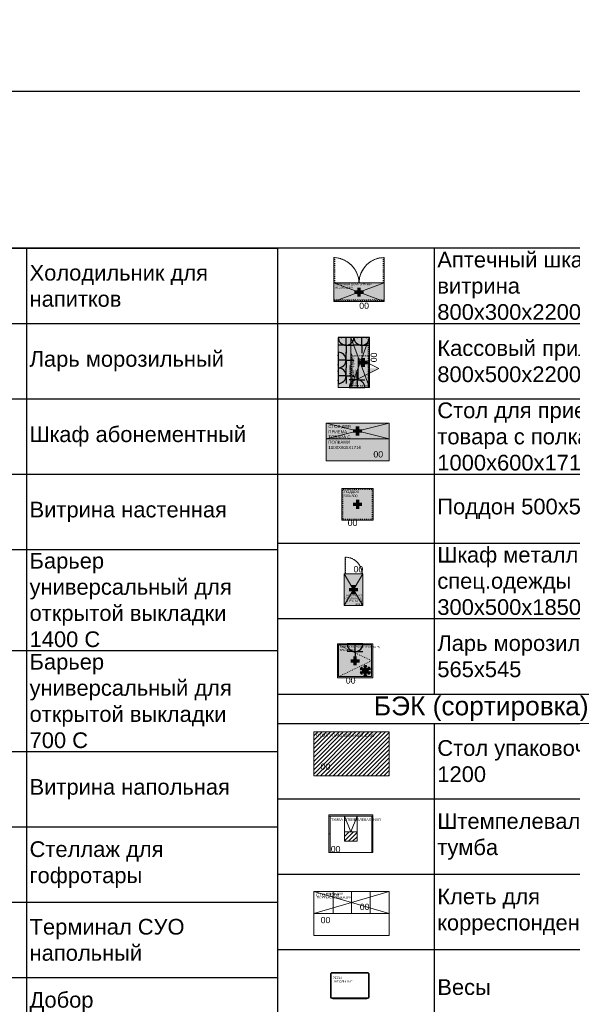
# Model space of a CAD drawing. Header units: millimetres. Extents: x -692150 to 2662533, y -92609 to 65084.
# Tile 83 of 256: x -57112 to -48302, y -39498 to -23815. Entities that reach past the tile are written whole.
import ezdxf
from ezdxf import colors
from ezdxf.entities.mleader import LeaderData, LeaderLine
from ezdxf.math import Vec2, Vec3

# ---------------------------------------------------------------- set-up
doc = ezdxf.new("R2010")
doc.units = ezdxf.units.MM
doc.linetypes.add('ACAD_ISO03W100', pattern=[30, 12, -18])
doc.linetypes.add('HIDDENX2', pattern=[19.05, 12.7, -6.35])
doc.layers.get('Defpoints').update_dxf_attribs({"color": 30})
doc.layers.add('09_АР_Мебель', color=7, linetype='Continuous', lineweight=9, true_color=0x000000)
doc.layers.add('1. ПОДЛОЖКА', color=7, linetype='Continuous', lineweight=0, true_color=0x9b9292)
doc.layers.add('11_АР_Номер мебели', color=1, linetype='Continuous', lineweight=13, plot=False)
doc.layers.add('СКС', color=170, linetype='Continuous', lineweight=25)
doc.layers.add('ЭОМ', color=7, linetype='Continuous')
doc.styles.add('_ТЕКСТОВЫЙ', font='arial.ttf', dxfattribs={"width": 0.8})
doc.styles.add('HVAC_AEP', font='arial.ttf')
doc.styles.add('SB', font='mipgost.shx')
doc.styles.get("Standard").update_dxf_attribs({"font": 'arial.ttf'})

# ---------------------------------------------------------------- blocks, each defined once
blk = doc.blocks.new('*T218')
at = {"color": 0, "linetype": 'ByBlock', "lineweight": -2, "transparency": 16777216}
for p, q in [((0, 0), (6500, 0)), ((0, 0), (0, -18817.053206)), ((2500, 0), (2500, -16417.053206)), ((6500, 0), (6500, -18817.053206)), ((0, -1200), (6500, -1200)), ((0, -2400), (6500, -2400)), ((0, -3600), (6500, -3600)), ((0, -4800), (6500, -4800)), ((0, -6408.526603), (6500, -6408.526603)), ((0, -8017.053206), (6500, -8017.053206)), ((0, -9217.053206), (6500, -9217.053206)), ((0, -10417.053206), (6500, -10417.053206)), ((0, -11617.053206), (6500, -11617.053206)), ((0, -12817.053206), (6500, -12817.053206)), ((0, -14017.053206), (6500, -14017.053206)), ((0, -15217.053206), (6500, -15217.053206)), ((0, -16417.053206), (2500, -16417.053206)), ((0, -17617.053206), (6500, -17617.053206)), ((2500, -17617.053206), (2500, -18817.053206)), ((0, -18817.053206), (6500, -18817.053206))]:
    blk.add_line(p, q, dxfattribs=at)
at = {"color": 0, "linetype": 'ByBlock', "lineweight": 9, "transparency": 16777216}
for q in [(6500, -16417.053206), (2500, -17617.053206)]:
    blk.add_line((2500, -16417.053206), q, dxfattribs=at)
at = {"color": 0, "lineweight": 15, "transparency": 16777216, "char_height": 250, "width": 3900, "attachment_point": 4, "style": 'HVAC_AEP'}
for s, insert in [('Холодильник для^Jнапитков', (2550, -600)), ('Ларь морозильный', (2550, -1800)), ('Шкаф абонементный', (2550, -3000)), ('Витрина настенная', (2550, -4200)), ('Барьер^Jуниверсальный для^Jоткрытой выкладки^J1400 С', (2550, -5604.263302)), ('Барьер^Jуниверсальный для^Jоткрытой выкладки^J700 С', (2550, -7212.789905)), ('Витрина напольная', (2550, -8617.053206)), ('Стеллаж для^Jгофротары', (2550, -9817.053206)), ('Терминал СУО^Jнапольный', (2550, -11017.053206)), ('Добор^Jуниверсальный 200 С', (2550, -12217.053206)), ('Добор^Jуниверсальный 400 С', (2550, -13417.053206)), ('Добор^Jуниверсальный 600 С', (2550, -14617.053206)), ('Почтовый ящик', (2550, -15817.053206)), ('Примерочная ', (2550, -17017.053206)), ('Примерочная ', (2550, -18217.053206))]:
    blk.add_mtext(s, dxfattribs=dict(at, insert=insert))
blk = doc.blocks.new('A$C21545FF3')
at = {"layer": 'ЭОМ', "color": 0, "linetype": 'Continuous', "lineweight": 30}
for p, q in [((-125, 125), (-125, 250)), ((-125, 125), (-250, 125)), ((-250, 0), (0, 0)), ((-125, 125), (0, 125)), ((-125, 125), (-125, 0))]:
    blk.add_line(p, q, dxfattribs=at)
blk.add_arc((-125, 0), 125, 0, 180, dxfattribs=at)
for p in [(-200, 0), (-50, 0)]:
    blk.add_point(p, dxfattribs=at)
blk = doc.blocks.new('A$C723C25D3')
at = {"layer": 'ЭОМ', "color": 240, "linetype": 'Continuous', "lineweight": 30, "true_color": 0xed1f24}
for p, q in [((-125, 125), (-125, 250)), ((-125, 125), (-250, 125)), ((-250, 0), (0, 0)), ((-125, 125), (0, 125)), ((-125, 125), (-125, 0))]:
    blk.add_line(p, q, dxfattribs=at)
blk.add_arc((-125, 0), 125, 0, 180, dxfattribs=at)
for p in [(-200, 0), (-50, 0)]:
    blk.add_point(p, dxfattribs=at)
blk = doc.blocks.new('lvs-02')
at = {"linetype": 'ByBlock', "lineweight": -2}
h = blk.add_hatch(color=0, dxfattribs=at)
h.dxf.hatch_style = 1
h.paths.add_polyline_path([(0, 0), (0, -2), (4, 0)])
at = {"color": 0, "linetype": 'ByBlock', "lineweight": -2}
for p, q in [((0, 2), (0, -2)), ((0, -2), (0, 2)), ((0, 2), (4, 0)), ((4, 0), (0, -2))]:
    blk.add_line(p, q, dxfattribs=at)
at = {"ltscale": 100, "style": 'SB'}
blk.add_attdef('НАИМЕНОВАНИЕ', (0, 1.5), '', height=0.25, dxfattribs=at)
blk = doc.blocks.new('Витрина касса_800х300х2200')
at = {"layer": '09_АР_Мебель', "lineweight": 0, "true_color": 0x7aafdf}
h = blk.add_hatch(color=143, dxfattribs=at)
h.dxf.hatch_style = 1
h.paths.add_polyline_path([(800, -300), (800, 200), (0, 200), (0, -300)])
at = {"layer": '09_АР_Мебель', "lineweight": 0, "true_color": 0x136734}
h = blk.add_hatch(color=116, dxfattribs=at)
h.dxf.hatch_style = 1
h.paths.add_polyline_path([(326, -224), (372, -224), (372, -270), (427, -270), (427, -224), (472, -224), (472, -169), (427, -169), (427, -124), (372, -124), (372, -169), (326, -169)])
at = {"layer": '09_АР_Мебель', "lineweight": 0}
for p, q in [((0, -300), (0, 0)), ((0, 0), (800, 0)), ((800, 0), (0, -300)), ((0, 0), (800, -300)), ((800, 0), (800, -300)), ((800, -300), (0, -300))]:
    blk.add_line(p, q, dxfattribs=at)
blk.add_lwpolyline([(800, 0), (0, 0), (0, 200), (800, 200)], close=True, dxfattribs=at)
at = {"layer": '09_АР_Мебель', "linetype": 'ACAD_ISO03W100'}
for points in [[(531, 0), (0, 0), (0, -16), (531, -16)], [(186, 16), (345, 16), (345, 0), (186, 0)], [(505, -280), (26, -280), (26, -16), (505, -16)], [(0, -285), (800, -285), (800, -274), (0, -274)]]:
    blk.add_lwpolyline(points, close=True, dxfattribs=at)
at = {"layer": 'СКС', "lineweight": 15, "xscale": 82, "yscale": 82, "zscale": 82, "rotation": 269.9999999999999}
blk.add_blockref('lvs-02', (306, -116), dxfattribs=at)
at = {"layer": 'ЭОМ', "lineweight": 15}
for name, p, rotation in [('A$C723C25D3', (64, 200), 180), ('A$C723C25D3', (314, 200), 180), ('A$C21545FF3', (800, 200), 90), ('A$C723C25D3', (0, -224), 270), ('A$C21545FF3', (800, -50), 90)]:
    blk.add_blockref(name, p, dxfattribs=dict(at, rotation=rotation))
at = {"flags": 1}
for tag, p in [('КОД_ОБОРУДОВАНИЯ', (8, 308)), ('ДОГОВОР', (7, 210)), ('ДОП_ИНФОРМАЦИЯ', (8, 256))]:
    blk.add_attdef(tag, p, '', height=25, dxfattribs=at)
at = {"layer": '09_АР_Мебель', "insert": (20, -24), "char_height": 30, "attachment_point": 1}
blk.add_mtext_dynamic_manual_height_columns('{\\C7;КАССОВЫЙ ПРИЛАВОК 800х300х2200}', width=621.89, gutter_width=12.5, heights=[0], dxfattribs=at)
at = {"layer": '11_АР_Номер мебели', "flags": 4}
blk.add_attdef('Номер', (404, -417), '', height=100, dxfattribs=at)
blk = doc.blocks.new('Камера морозильная (ларь)_565х545х815')
at = {"layer": '09_АР_Мебель', "lineweight": 0, "true_color": 0x7aafdf}
h = blk.add_hatch(color=143, dxfattribs=at)
h.dxf.hatch_style = 1
h.paths.add_polyline_path([(565, -545), (565, 0), (0, 0), (0, -545)])
at = {"layer": '09_АР_Мебель', "lineweight": 0, "true_color": 0x136734}
h = blk.add_hatch(color=116, dxfattribs=at)
h.dxf.hatch_style = 1
h.paths.add_polyline_path([(209, -302), (254, -302), (254, -347), (309, -347), (309, -302), (355, -302), (355, -247), (309, -247), (309, -201), (254, -201), (254, -247), (209, -247)])
at = {"layer": '09_АР_Мебель'}
for p, q in [((0, -545), (0, 0)), ((0, 0), (565, 0)), ((565, -545), (565, 0)), ((20, -525), (20, -20)), ((20, -20), (545, -20)), ((545, -20), (545, -525)), ((565, -545), (0, -545)), ((545, -525), (20, -525))]:
    blk.add_line(p, q, dxfattribs=at)
at = {"layer": '09_АР_Мебель', "color": 252, "lineweight": 0}
for p, q in [((364, -404), (373, -399)), ((372, -418), (364, -404)), ((364, -459), (372, -445)), ((373, -464), (364, -459)), ((367, -396), (375, -382)), ((373, -399), (367, -396)), ((367, -467), (373, -464)), ((375, -481), (367, -467)), ((369, -406), (381, -399)), ((373, -413), (369, -406)), ((369, -457), (373, -450)), ((381, -464), (369, -457)), ((389, -408), (372, -418)), ((372, -445), (389, -455)), ((373, -394), (377, -387)), ((381, -399), (373, -394)), ((389, -404), (373, -413)), ((373, -450), (389, -459)), ((373, -469), (381, -464)), ((377, -476), (373, -469)), ((375, -382), (381, -385)), ((377, -387), (385, -392)), ((381, -385), (381, -375)), ((381, -375), (397, -375)), ((385, -392), (385, -379)), ((385, -379), (393, -379)), ((409, -415), (389, -404)), ((401, -415), (389, -408)), ((389, -459), (409, -448)), ((389, -455), (401, -448)), ((393, -379), (393, -397)), ((393, -397), (413, -408)), ((413, -455), (393, -466)), ((393, -466), (393, -484)), ((396, -418), (401, -415)), ((403, -432), (396, -418)), ((396, -445), (403, -432)), ((401, -448), (396, -445)), ((397, -375), (397, -394)), ((397, -394), (409, -401)), ((409, -462), (397, -469)), ((397, -469), (397, -488)), ((401, -420), (409, -415)), ((405, -427), (401, -420)), ((401, -443), (405, -436)), ((409, -448), (401, -443)), ((417, -420), (405, -427)), ((417, -425), (405, -432)), ((405, -432), (417, -438)), ((405, -436), (417, -443)), ((409, -401), (409, -395)), ((409, -395), (424, -395)), ((409, -468), (409, -462)), ((424, -468), (409, -468)), ((413, -408), (413, -399)), ((413, -399), (421, -399)), ((413, -464), (413, -455)), ((421, -464), (413, -464)), ((437, -432), (417, -420)), ((429, -432), (417, -425)), ((417, -443), (437, -432)), ((417, -438), (429, -432)), ((420, -361), (428, -347)), ((437, -371), (420, -361)), ((421, -399), (421, -413)), ((421, -413), (441, -425)), ((441, -439), (421, -450)), ((421, -450), (421, -464)), ((424, -395), (432, -382)), ((432, -481), (424, -468)), ((437, -404), (425, -397)), ((425, -397), (425, -411)), ((425, -411), (437, -418)), ((437, -446), (425, -453)), ((425, -453), (425, -466)), ((425, -466), (437, -459)), ((426, -360), (430, -353)), ((441, -369), (426, -360)), ((428, -347), (437, -353)), ((429, -394), (433, -387)), ((441, -401), (429, -394)), ((441, -462), (429, -469)), ((429, -469), (441, -462)), ((429, -469), (433, -476)), ((433, -476), (429, -469)), ((430, -353), (441, -360)), ((432, -382), (437, -385)), ((433, -387), (441, -392)), ((437, -353), (437, -346)), ((437, -346), (453, -346)), ((437, -385), (437, -371)), ((437, -418), (437, -404)), ((437, -459), (437, -446)), ((441, -360), (441, -350)), ((441, -350), (449, -350)), ((441, -392), (441, -369)), ((441, -425), (441, -401)), ((441, -462), (441, -439)), ((449, -350), (449, -360)), ((449, -360), (461, -353)), ((465, -360), (449, -369)), ((449, -369), (449, -392)), ((449, -392), (457, -387)), ((461, -394), (449, -401)), ((449, -401), (449, -425)), ((449, -425), (469, -413)), ((449, -439), (449, -462)), ((469, -450), (449, -439)), ((449, -462), (461, -469)), ((449, -462), (461, -469)), ((453, -346), (453, -353)), ((453, -353), (462, -347)), ((470, -361), (453, -371)), ((453, -371), (453, -385)), ((453, -385), (459, -382)), ((465, -397), (453, -404)), ((453, -404), (453, -418)), ((453, -418), (465, -411)), ((473, -420), (453, -432)), ((453, -432), (473, -443)), ((453, -446), (453, -459)), ((465, -453), (453, -446)), ((453, -459), (465, -466)), ((457, -387), (461, -394)), ((461, -469), (457, -476)), ((461, -469), (457, -476)), ((459, -382), (466, -395)), ((466, -468), (459, -481)), ((461, -353), (465, -360)), ((462, -347), (470, -361)), ((473, -425), (462, -432)), ((462, -432), (473, -438)), ((465, -411), (465, -397)), ((465, -466), (465, -453)), ((466, -395), (482, -395)), ((482, -468), (466, -468)), ((469, -413), (469, -399)), ((469, -399), (478, -399)), ((469, -464), (469, -450)), ((478, -464), (469, -464)), ((486, -427), (473, -420)), ((485, -432), (473, -425)), ((473, -438), (485, -432)), ((473, -443), (486, -436)), ((478, -408), (498, -397)), ((478, -399), (478, -408)), ((498, -466), (478, -455)), ((478, -455), (478, -464)), ((482, -401), (493, -394)), ((482, -395), (482, -401)), ((502, -404), (482, -415)), ((482, -415), (490, -420)), ((490, -443), (482, -448)), ((482, -448), (502, -459)), ((493, -469), (482, -462)), ((482, -462), (482, -468)), ((490, -420), (486, -427)), ((486, -436), (490, -443)), ((495, -418), (488, -432)), ((488, -432), (495, -445)), ((502, -408), (490, -415)), ((490, -415), (495, -418)), ((495, -445), (490, -448)), ((490, -448), (502, -455)), ((493, -394), (493, -375)), ((493, -375), (510, -375)), ((493, -488), (493, -469)), ((498, -397), (498, -379)), ((498, -379), (506, -379)), ((498, -484), (498, -466)), ((517, -413), (502, -404)), ((519, -418), (502, -408)), ((502, -455), (519, -445)), ((502, -459), (517, -450)), ((506, -379), (506, -392)), ((506, -392), (514, -387)), ((510, -375), (510, -385)), ((510, -385), (515, -382)), ((518, -394), (510, -399)), ((510, -399), (521, -406)), ((521, -457), (510, -464)), ((510, -464), (518, -469)), ((514, -387), (518, -394)), ((518, -469), (514, -476)), ((515, -382), (523, -396)), ((523, -467), (515, -481)), ((521, -406), (517, -413)), ((517, -450), (521, -457)), ((523, -396), (518, -399)), ((518, -399), (527, -404)), ((527, -459), (518, -464)), ((518, -464), (523, -467)), ((527, -404), (519, -418)), ((519, -445), (527, -459)), ((381, -478), (375, -481)), ((385, -471), (377, -476)), ((381, -488), (381, -478)), ((397, -488), (381, -488)), ((385, -484), (385, -471)), ((393, -484), (385, -484)), ((420, -502), (437, -492)), ((428, -516), (420, -502)), ((441, -494), (426, -503)), ((426, -503), (441, -494)), ((430, -510), (426, -503)), ((430, -510), (426, -503)), ((437, -511), (428, -516)), ((441, -504), (430, -510)), ((437, -478), (432, -481)), ((441, -471), (433, -476)), ((441, -471), (433, -476)), ((437, -492), (437, -478)), ((437, -517), (437, -511)), ((453, -517), (437, -517)), ((441, -494), (441, -471)), ((441, -494), (441, -471)), ((441, -513), (441, -504)), ((449, -513), (441, -513)), ((449, -494), (449, -471)), ((449, -471), (457, -476)), ((457, -476), (449, -471)), ((449, -471), (449, -494)), ((449, -494), (465, -503)), ((449, -494), (465, -503)), ((461, -510), (449, -504)), ((449, -504), (449, -513)), ((459, -481), (453, -478)), ((453, -478), (453, -492)), ((453, -492), (470, -502)), ((462, -516), (453, -511)), ((453, -511), (453, -517)), ((461, -510), (465, -503)), ((465, -503), (461, -510)), ((470, -502), (462, -516)), ((510, -488), (493, -488)), ((506, -484), (498, -484)), ((514, -476), (506, -471)), ((506, -471), (506, -484)), ((510, -478), (510, -488)), ((515, -481), (510, -478))]:
    blk.add_line(p, q, dxfattribs=at)
at = {"layer": '09_АР_Мебель', "linetype": 'ACAD_ISO03W100'}
blk.add_lwpolyline([(20, -20), (545, -272), (20, -525)], dxfattribs=at)
at = {"layer": '1. ПОДЛОЖКА'}
blk.add_lwpolyline([(565, 0), (0, 0), (0, -545), (565, -545)], close=True, dxfattribs=at)
at = {"layer": 'ЭОМ', "lineweight": 15, "rotation": 180}
blk.add_blockref('A$C21545FF3', (158, 0), dxfattribs=at)
at = {"flags": 1}
for tag, p in [('ДОП_ИНФОРМАЦИЯ', (8, 60)), ('КОД_ОБОРУДОВАНИЯ', (8, 112)), ('ДОГОВОР', (13, 10))]:
    blk.add_attdef(tag, p, '', height=25, dxfattribs=at)
at = {"layer": '09_АР_Мебель', "insert": (36, -36), "char_height": 30, "attachment_point": 1}
blk.add_mtext_dynamic_manual_height_columns('{\\C7;КАМЕРА МОРОЗИЛЬНАЯ(ЛАРЬ)\\P565х545х815}', width=621.89, gutter_width=12.5, heights=[0], dxfattribs=at)
at = {"layer": '11_АР_Номер мебели'}
blk.add_attdef('Номер', (134, -636), '', height=100, dxfattribs=at)
blk = doc.blocks.new('Аптечный шкаф-витрина 800х300х2200')
at = {"layer": '09_АР_Мебель', "lineweight": 0, "true_color": 0x7aafdf}
h = blk.add_hatch(color=143, dxfattribs=at)
h.dxf.hatch_style = 1
h.paths.add_polyline_path([(800, -300), (800, 0), (0, 0), (0, -300)])
at = {"layer": '09_АР_Мебель', "lineweight": 0, "true_color": 0x136734}
h = blk.add_hatch(color=116, dxfattribs=at)
h.dxf.hatch_style = 1
h.paths.add_polyline_path([(326, -179), (371, -179), (371, -224), (426, -224), (426, -179), (472, -179), (472, -124), (426, -124), (426, -78), (371, -78), (371, -124), (326, -124)])
at = {"layer": '09_АР_Мебель', "linetype": 'ACAD_ISO03W100'}
for p, q in [((0, 0), (0, 400)), ((16, 0), (16, 400)), ((784, 0), (784, 400)), ((800, 0), (800, 400))]:
    blk.add_line(p, q, dxfattribs=at)
at = {"layer": '09_АР_Мебель', "lineweight": 0}
for p, q in [((0, -300), (0, 0)), ((0, 0), (800, 0)), ((800, 0), (0, -300)), ((0, 0), (800, -300)), ((800, 0), (800, -300)), ((800, -300), (0, -300))]:
    blk.add_line(p, q, dxfattribs=at)
at = {"layer": '09_АР_Мебель', "linetype": 'ACAD_ISO03W100'}
blk.add_lwpolyline([(0, -285), (800, -285), (800, -274), (0, -274)], close=True, dxfattribs=at)
for centre, radius, start, end in [((-15, -15), 415, 2.0914, 87.9086), ((803, -3), 403, 90.4122, 179.5878)]:
    blk.add_arc(centre, radius, start, end, dxfattribs=at)
at = {"layer": '1. ПОДЛОЖКА'}
blk.add_lwpolyline([(800, 0), (800, 400, 0.410006), (400, 0, 0.392989), (0, 400), (0, 0)], format="xyb", dxfattribs=at)
blk.add_lwpolyline([(0, -300), (800, -300), (800, 0), (0, 0)], close=True, dxfattribs=at)
at = {"flags": 1}
for tag, p in [('ДОП_ИНФОРМАЦИЯ', (8, 59)), ('КОД_ОБОРУДОВАНИЯ', (8, 111)), ('ДОГОВОР', (13, 9))]:
    blk.add_attdef(tag, p, '', height=25, dxfattribs=at)
at = {"layer": '09_АР_Мебель', "insert": (20, -13), "char_height": 30, "attachment_point": 1}
blk.add_mtext_dynamic_manual_height_columns('{\\C7;АПТЕЧНЫЙ ШКАФ-ВИТРИНА 800х300х2200}', width=621.89, gutter_width=12.5, heights=[0], dxfattribs=at)
at = {"layer": '11_АР_Номер мебели', "flags": 4}
blk.add_attdef('Номер', (404, -417), '', height=100, dxfattribs=at)
blk = doc.blocks.new('Стол для приема товара с полками 1000х600х1716')
at = {"layer": '09_АР_Мебель', "lineweight": 0, "true_color": 0x7aafdf}
h = blk.add_hatch(color=143, dxfattribs=at)
h.dxf.hatch_style = 1
h.paths.add_polyline_path([(1000, -600), (1000, 0), (0, 0), (0, -600)])
at = {"layer": '09_АР_Мебель', "lineweight": 0, "true_color": 0x136734}
h = blk.add_hatch(color=116, dxfattribs=at)
h.dxf.hatch_style = 1
h.paths.add_polyline_path([(424, -155), (470, -155), (470, -200), (525, -200), (525, -155), (570, -155), (570, -100), (525, -100), (525, -54), (470, -54), (470, -100), (424, -100)])
at = {"layer": '09_АР_Мебель'}
for p, q in [((0, -600), (0, 0)), ((0, 0), (1000, 0)), ((1000, 0), (1000, -600)), ((1000, -600), (0, -600))]:
    blk.add_line(p, q, dxfattribs=at)
blk.add_lwpolyline([(0, -250), (1000, -250), (1000, 0), (0, 0)], close=True, dxfattribs=at)
for points in [[(1000, 0), (0, -250)], [(0, 0), (1000, -250)]]:
    blk.add_lwpolyline(points, dxfattribs=at)
at = {"layer": '1. ПОДЛОЖКА'}
blk.add_lwpolyline([(0, -600), (1000, -600), (1000, 0), (0, 0)], close=True, dxfattribs=at)
at = {"flags": 1}
for tag, p in [('ДОГОВОР', (5, 9)), ('ДОП_ИНФОРМАЦИЯ', (8, 63)), ('КОД_ОБОРУДОВАНИЯ', (8, 115))]:
    blk.add_attdef(tag, p, '', height=25, dxfattribs=at)
at = {"layer": '09_АР_Мебель', "insert": (33, -30), "char_height": 50, "attachment_point": 1}
blk.add_mtext_dynamic_manual_height_columns('{\\C7;СТОЛ ДЛЯ ПРИЕМА ТОВАРА С ПОЛКАМИ 1000Х600Х1716}', width=500, gutter_width=12.5, heights=[0], dxfattribs=at)
at = {"layer": '11_АР_Номер мебели'}
blk.add_attdef('Номер', (751, -548), '', height=100, dxfattribs=at)
blk = doc.blocks.new('Поддон 500х500')
at = {"layer": '09_АР_Мебель', "lineweight": 0, "true_color": 0x7aafdf}
h = blk.add_hatch(color=143, dxfattribs=at)
h.dxf.hatch_style = 1
h.paths.add_polyline_path([(0, 0), (500, 0), (500, -500), (0, -500)])
at = {"layer": '09_АР_Мебель', "lineweight": 0, "true_color": 0x136734}
h = blk.add_hatch(color=116, dxfattribs=at)
h.dxf.hatch_style = 1
h.paths.add_polyline_path([(176, -277), (222, -277), (222, -322), (277, -322), (277, -277), (322, -277), (322, -222), (277, -222), (277, -176), (222, -176), (222, -222), (176, -222)])
at = {"layer": '09_АР_Мебель', "lineweight": 0}
blk.add_lwpolyline([(0, 0), (500, 0), (500, -500), (0, -500)], close=True, dxfattribs=at)
at = {"layer": '09_АР_Мебель', "linetype": 'ACAD_ISO03W100'}
blk.add_lwpolyline([(16, -16), (484, -16), (484, -484), (16, -484)], close=True, dxfattribs=at)
at = {"layer": '1. ПОДЛОЖКА'}
blk.add_lwpolyline([(0, -500), (500, -500), (500, 0), (0, 0)], close=True, dxfattribs=at)
at = {"flags": 1}
for tag, p in [('ДОП_ИНФОРМАЦИЯ', (8, 59)), ('КОД_ОБОРУДОВАНИЯ', (8, 111)), ('ДОГОВОР', (13, 9))]:
    blk.add_attdef(tag, p, '', height=25, dxfattribs=at)
at = {"layer": '09_АР_Мебель', "insert": (33, -29), "char_height": 40, "attachment_point": 1}
blk.add_mtext_dynamic_manual_height_columns('{\\C7;ПОДДОН\\P500х500}', width=621.89, gutter_width=12.5, heights=[0], dxfattribs=at)
at = {"layer": '11_АР_Номер мебели', "flags": 4}
blk.add_attdef('Номер', (92, -596), '', height=100, dxfattribs=at)
blk = doc.blocks.new('Шкаф металл.для спец.одежды_300х500х1850')
at = {"layer": '09_АР_Мебель', "lineweight": 0, "true_color": 0x7aafdf}
h = blk.add_hatch(color=143, dxfattribs=at)
h.dxf.hatch_style = 1
h.paths.add_polyline_path([(300, -500), (300, 0), (0, 0), (0, -500)])
at = {"layer": '09_АР_Мебель', "lineweight": 0, "true_color": 0x136734}
h = blk.add_hatch(color=116, dxfattribs=at)
h.dxf.hatch_style = 1
h.paths.add_polyline_path([(78, -278), (123, -278), (123, -323), (178, -323), (178, -278), (224, -278), (224, -223), (178, -223), (178, -177), (123, -177), (123, -223), (78, -223)])
at = {"layer": '09_АР_Мебель'}
for p, q in [((0, -500), (0, 0)), ((300, 0), (0, 0)), ((0, -500), (300, 0)), ((0, 0), (300, -500)), ((300, -500), (300, 0)), ((300, -500), (0, -500))]:
    blk.add_line(p, q, dxfattribs=at)
at = {"layer": '09_АР_Мебель', "linetype": 'ACAD_ISO03W100', "lineweight": 0}
for p, q in [((276, -770), (276, -500)), ((286, -500), (286, -770)), ((286, -770), (276, -770))]:
    blk.add_line(p, q, dxfattribs=at)
blk.add_lwpolyline([(10, -500), (0, -500)], dxfattribs=at)
blk.add_arc((286, -500), 270, 180.0283, 267.8099, dxfattribs=at)
at = {"layer": '1. ПОДЛОЖКА'}
blk.add_lwpolyline([(0, 0), (300, 0), (300, -500), (0, -500)], close=True, dxfattribs=at)
blk.add_lwpolyline([(286, -500), (286, -770, -0.399381), (10, -500)], format="xyb", dxfattribs=at)
at = {"flags": 1}
for tag, p in [('ДОП_ИНФОРМАЦИЯ', (8, 60)), ('КОД_ОБОРУДОВАНИЯ', (8, 112)), ('ДОГОВОР', (13, 10))]:
    blk.add_attdef(tag, p, '', height=25, dxfattribs=at)
at = {"layer": '09_АР_Мебель', "insert": (12, -7), "char_height": 27, "attachment_point": 1}
blk.add_mtext_dynamic_manual_height_columns('{\\C7;ШКАФ\\PМЕТАЛЛ. ДЛЯ СПЕЦ.ОДЕЖДЫ\\P300Х500Х1850}', width=347.39, gutter_width=12.5, heights=[0], dxfattribs=at)
at = {"layer": '11_АР_Номер мебели', "flags": 4}
blk.add_attdef('Номер', (-5, -626), '', height=100, dxfattribs=at)
blk = doc.blocks.new('*T221')
at = {"color": 0, "linetype": 'ByBlock', "lineweight": 9, "transparency": 16777216}
blk.add_line((0, 0), (6500, 0), dxfattribs=at)
at = {"color": 0, "linetype": 'ByBlock', "lineweight": -2, "transparency": 16777216}
for p, q in [((0, 0), (0, -7100)), ((2500, 0), (2500, -7100)), ((6500, 0), (6500, -7100)), ((0, -1200), (6500, -1200)), ((0, -2400), (6500, -2400)), ((0, -3600), (6500, -3600)), ((0, -4700), (6500, -4700)), ((0, -5900), (6500, -5900)), ((0, -7100), (6500, -7100))]:
    blk.add_line(p, q, dxfattribs=at)
at = {"color": 0, "transparency": 16777216, "char_height": 250, "width": 3900, "attachment_point": 4, "style": 'HVAC_AEP'}
for s, insert in [('Аптечный шкаф^Jвитрина^J800х300х2200', (2550, -600)), ('Кассовый прилавок^J800х500х2200', (2550, -1800)), ('Стол для приема^Jтовара с полками^J1000х600х1716', (2550, -3000)), ('Поддон 500х500', (2550, -4150)), ('Шкаф металл.для^Jспец.одежды^J300х500х1850', (2550, -5300)), ('Ларь морозильный^J565х545', (2550, -6500))]:
    blk.add_mtext(s, dxfattribs=dict(at, insert=insert))
blk = doc.blocks.new('*T222')
at = {"color": 0, "linetype": 'ByBlock', "lineweight": -2, "transparency": 16777216}
for p, q in [((0, 0), (6500, 0)), ((0, 0), (0, -7670)), ((6500, 0), (6500, -7670)), ((0, -470), (6500, -470)), ((2500, -470), (2500, -7670)), ((0, -1670), (6500, -1670)), ((0, -2870), (6500, -2870)), ((0, -4070), (6500, -4070)), ((0, -5270), (6500, -5270)), ((0, -6470), (6500, -6470)), ((0, -7670), (6500, -7670))]:
    blk.add_line(p, q, dxfattribs=at)
at = {"color": 0, "lineweight": 15, "transparency": 16777216, "style": 'HVAC_AEP'}
for s, insert, char_height, width, attachment_point in [('БЭК (сортировка)', (3250, -235), 300, 6497, 5), ('Стол упаковочный^J1200', (2550, -1070), 250, 3900, 4), ('Штемпелевальная^Jтумба', (2550, -2270), 250, 3900, 4), ('Клеть для^Jкорреспонденции', (2550, -3470), 250, 3900, 4), ('Весы', (2550, -4670), 250, 3900, 4), ('Тележка', (2550, -5870), 250, 3900, 4), ('Коммутационный^Jшкаф навесной^J600х600мм', (2550, -7070), 250, 3900, 4)]:
    blk.add_mtext(s, dxfattribs=dict(at, insert=insert, char_height=char_height, width=width, attachment_point=attachment_point))
blk = doc.blocks.new('Стол упаковочный 1200')
at = {"layer": '09_АР_Мебель', "linetype": 'Continuous', "true_color": 0xd4d4d4}
h = blk.add_hatch(dxfattribs=at)
h.set_pattern_fill('ANSI31', color=254, scale=15)
h.set_pattern_definition([(45, (61274.466, -33734.245), (-33.67596, 33.67596), [])])
h.paths.add_polyline_path([(0, 0), (-1200, 0), (-1200, -700), (0, -700)])
at = {"layer": '09_АР_Мебель'}
blk.add_lwpolyline([(0, 0), (-1200, 0), (-1200, -700), (0, -700)], close=True, dxfattribs=at)
at = {"layer": '1. ПОДЛОЖКА'}
blk.add_lwpolyline([(0, 0), (0, -700), (-1200, -700), (-1200, 0)], close=True, dxfattribs=at)
at = {"flags": 1}
for tag, p in [('ДОГОВОР', (-1195, 10)), ('ДОП_ИНФОРМАЦИЯ', (-1192, 64)), ('КОД_ОБОРУДОВАНИЯ', (-1192, 116))]:
    blk.add_attdef(tag, p, '', height=25, dxfattribs=at)
at = {"layer": '09_АР_Мебель', "insert": (-1167, -30), "char_height": 50, "attachment_point": 1}
blk.add_mtext_dynamic_manual_height_columns('{\\C7;СТОЛ УПАКОВОЧНЫЙ 1200}', width=904.99, gutter_width=12.5, heights=[256], dxfattribs=at)
at = {"layer": '11_АР_Номер мебели'}
blk.add_attdef('Номер', (-1093, -605), '', height=100, dxfattribs=at)
blk = doc.blocks.new('Весы напольные')
at = {"layer": '09_АР_Мебель'}
for p, q in [((270, 0), (-270, 0)), ((-310, -40), (-310, -380)), ((310, -380), (310, -40)), ((-270, -420), (270, -420))]:
    blk.add_line(p, q, dxfattribs=at)
for centre, start, end in [((-270, -40), 90, 180), ((270, -40), 0, 90), ((-270, -380), 180, 270), ((270, -380), 270, 0)]:
    blk.add_arc(centre, 40, start, end, dxfattribs=at)
at = {"layer": '1. ПОДЛОЖКА'}
blk.add_lwpolyline([(298, -12), (-300, -12), (-300, -406), (298, -406)], close=True, dxfattribs=at)
at = {"layer": '09_АР_Мебель', "insert": (-275, -68), "char_height": 35, "attachment_point": 1}
blk.add_mtext_dynamic_manual_height_columns('{\\C7;ВЕСЫ НАПОЛЬНЫЕ}', width=188.2, gutter_width=12.5, heights=[0], dxfattribs=at)
blk = doc.blocks.new('Стол 1200')
at = {"layer": '09_АР_Мебель'}
for p, q in [((0, -700), (0, 0)), ((0, 0), (1200, 0)), ((1200, 0), (1200, -700)), ((1200, -700), (0, -700))]:
    blk.add_line(p, q, dxfattribs=at)
at = {"flags": 1}
for tag, p in [('КОД_ОБОРУДОВАНИЯ', (28, 151)), ('ДОГОВОР', (26, 45)), ('ДОП_ИНФОРМАЦИЯ', (28, 99))]:
    blk.add_attdef(tag, p, '', height=25, dxfattribs=at)
at = {"layer": '09_АР_Мебель', "insert": (33, -30), "char_height": 50, "attachment_point": 1}
blk.add_mtext_dynamic_manual_height_columns('{\\C7;СТОЛ 1200}', width=500, gutter_width=12.5, heights=[0], dxfattribs=at)
at = {"layer": '11_АР_Номер мебели'}
blk.add_attdef('Номер', (107, -605), '', height=100, dxfattribs=at)
blk = doc.blocks.new('Клеть для корреспонденции')
at = {"layer": '09_АР_Мебель'}
blk.add_lwpolyline([(-1200, 0), (0, 0), (0, -350), (-1200, -350)], close=True, dxfattribs=at)
for points in [[(0, 0), (-1200, -350)], [(-1200, 0), (0, -350)], [(-896, 0), (-896, -350)], [(-600, 0), (-600, -350)], [(-304, 0), (-304, -350)]]:
    blk.add_lwpolyline(points, dxfattribs=at)
at = {"flags": 1}
for tag, p in [('ДОП_ИНФОРМАЦИЯ', (-1198, 74)), ('ДОГОВОР', (-1198, 27)), ('КОД_ОБОРУДОВАНИЯ', (-1198, 126))]:
    blk.add_attdef(tag, p, '', height=25, dxfattribs=at)
at = {"layer": '09_АР_Мебель', "insert": (-872, -17), "char_height": 35, "attachment_point": 2}
blk.add_mtext_dynamic_manual_height_columns('{\\C7;КЛЕТЬ ДЛЯ КОРРЕКСПОНДЕНЦИИ}', width=600, gutter_width=12.5, heights=[0], dxfattribs=at)
at = {"layer": '11_АР_Номер мебели', "flags": 4}
blk.add_attdef('Номер', (-470, -296), '', height=100, dxfattribs=at)
blk = doc.blocks.new('Группа (Клеть для корреспонденции и бандеролей)')
at = {"layer": '1. ПОДЛОЖКА'}
blk.add_lwpolyline([(1200, 0), (0, 0), (0, -700), (1200, -700)], close=True, dxfattribs=at)
blk.add_lwpolyline([(0, -350), (1200, -350)], dxfattribs=at)
ref = blk.add_blockref('Стол 1200', (0, 0))
ref.add_attrib('Номер', '00', (107, -505), dxfattribs={"layer": '11_АР_Номер мебели', "height": 100})
ref = blk.add_blockref('Клеть для корреспонденции', (1200, 0))
ref.add_attrib('Номер', '00', (730, -296), dxfattribs={"layer": '11_АР_Номер мебели', "height": 100})
blk = doc.blocks.new('Тумба штемпелевальная LIGHT2')
at = {"layer": '09_АР_Мебель', "linetype": 'Continuous'}
h = blk.add_hatch(dxfattribs=at)
h.set_pattern_fill('ANSI31', color=252, scale=15)
h.set_pattern_definition([(45, (-76813.32, -21631.335), (-33.67596, 33.67596), [])])
h.paths.add_polyline_path([(450, -268), (250, -268), (250, -418), (450, -418)])
for p, q in [((0, -600), (0, 0)), ((0, 0), (700, 0)), ((700, 0), (700, -600)), ((0, -18), (700, -18)), ((18, -600), (18, -18)), ((682, -18), (682, -600)), ((18, -300), (0, -300)), ((250, -373), (250, -268)), ((250, -268), (450, -268)), ((450, -268), (450, -373)), ((682, -300), (700, -300)), ((250, -418), (250, -373)), ((450, -418), (250, -418)), ((450, -373), (450, -418)), ((700, -600), (0, -600))]:
    blk.add_line(p, q, dxfattribs=at)
blk.add_lwpolyline([(450, -268), (250, -268), (250, -18), (450, -18)], close=True, dxfattribs=at)
blk.add_lwpolyline([(450, -18), (350, -268), (250, -18)], dxfattribs=at)
at = {"layer": '1. ПОДЛОЖКА'}
blk.add_lwpolyline([(0, 0), (700, 0), (700, -600), (0, -600)], close=True, dxfattribs=at)
at = {"flags": 1}
for tag, p in [('КОД_ОБОРУДОВАНИЯ', (-5, 133)), ('ДОП_ИНФОРМАЦИЯ', (-5, 81)), ('ДОГОВОР', (-5, 28))]:
    blk.add_attdef(tag, p, '', height=25, dxfattribs=at)
at = {"layer": '09_АР_Мебель', "linetype": 'Continuous', "insert": (33, -54), "char_height": 40, "attachment_point": 1}
blk.add_mtext_dynamic_manual_height_columns('{\\C7;ТУМБА ШТЕМПЕЛЕВАЛЬНАЯ}', width=750, gutter_width=12.5, heights=[0], dxfattribs=at)
at = {"layer": '11_АР_Номер мебели'}
blk.add_attdef('Номер', (30, -594), '', height=100, dxfattribs=at)
blk = doc.blocks.new('_Dot')
at = {"color": 0, "linetype": 'ByBlock', "lineweight": -2}
blk.add_line((-0.5, 0), (-1, 0), dxfattribs=at)
at = {"color": 0, "linetype": 'ByBlock', "const_width": 0.5}
blk.add_lwpolyline([(-0.25, 0, 1), (0.25, 0, 1)], format="xyb", close=True, dxfattribs=at)

msp = doc.modelspace()

# ---------------------------------------------------------------- linework, layer by layer
at = {"layer": 'Defpoints', "color": 1}
msp.add_lwpolyline([(-158394.8, -24951.8), (39622.9, -24951.8), (39622.9, -57789.5), (-158394.8, -57789.5)], close=True, dxfattribs=at)
at = {"layer": 'Defpoints'}
msp.add_lwpolyline([(39622.9, -27455.1), (-153407.1, -27455.1)], dxfattribs=at)

# ---------------------------------------------------------------- block references
for name, p in [('*T218', (-59504.5, -27455.1)), ('*T221', (-53004.5, -27455.1)), ('*T222', (-53004.5, -34555.1))]:
    msp.add_blockref(name, p)
ref = msp.add_blockref('Аптечный шкаф-витрина 800х300х2200', (-52102.8, -28003.5))
ref.add_attrib('Номер', '00', (-51699, -28420.8), dxfattribs={"layer": '11_АР_Номер мебели', "height": 100})
ref = msp.add_blockref('Витрина касса_800х300х2200', (-51833.5, -29675.2), dxfattribs=dict(rotation=90))
ref.add_attrib('Номер', '00', (-51416.2, -29271.4), dxfattribs={"layer": '11_АР_Номер мебели', "height": 100, "rotation": 90})
for name, p in [('Стол для приема товара с полками 1000х600х1716', (-52224.8, -30239.5)), ('Камера морозильная (ларь)_565х545х815', (-52047.6, -33753.6)), ('Стол упаковочный 1200', (-51223.1, -35157.6))]:
    msp.add_blockref(name, p).add_auto_attribs({'Номер': '00'})
ref = msp.add_blockref('Поддон 500х500', (-51974.7, -31283.8))
ref.add_attrib('Номер', '00', (-51882.9, -31879.6), dxfattribs={"layer": '11_АР_Номер мебели', "height": 100})
ref = msp.add_blockref('Шкаф металл.для спец.одежды_300х500х1850', (-51640, -33143.6), dxfattribs=dict(rotation=180))
ref.add_attrib('Номер', '00', (-51635.1, -32517.2), dxfattribs={"layer": '11_АР_Номер мебели', "height": 100, "rotation": 180})
at = {"color": 7, "linetype": 'Continuous'}
msp.add_blockref('Тумба штемпелевальная LIGHT2', (-52183.2, -36481.9), dxfattribs=at).add_auto_attribs({'Номер': '00'})
at = {"lineweight": 35}
for name, p in [('Группа (Клеть для корреспонденции и бандеролей)', (-52421.1, -37700.3)), ('Весы напольные', (-51848.9, -38988.9))]:
    msp.add_blockref(name, p, dxfattribs=at)

# ---------------------------------------------------------------- leaders
at = {"color": 162, "linetype": 'HIDDENX2', "lineweight": 30, "ltscale": 15, "true_color": 0x002eb8}
ml = msp.add_multileader_mtext('Standard', dxfattribs=at)
ml.set_content('\\pxi-3,l4,t4;Модуль Тип 1.1', color=(0, 46, 184), style='_ТЕКСТОВЫЙ')
ml.set_leader_properties(lineweight=0)
ml.set_arrow_properties(name='DOT')
ml.build(insert=Vec2(0, 0))
ml.multileader.update_dxf_attribs({"text_left_attachment_type": 6, "text_right_attachment_type": 6, "dogleg_length": 0.36, "arrow_head_size": 50, "scale": 100})
ctx = ml.context
ctx.base_point, ctx.scale, ctx.char_height, ctx.arrow_head_size, ctx.landing_gap_size, ctx.plane_origin = Vec3(65996.7, -36931.4), 100, 250, 50, 100, Vec3(52171.1, -31780.7)
ctx.left_attachment, ctx.right_attachment, ctx.text_align_type, ctx.attachment_type = 6, 6, 1, 2
notes = []
notes.append((ctx, [(0, (0, 0, 0), (0, 0), (1, 0), 1, [])]))
ctx.mtext.insert, ctx.mtext.width, ctx.mtext.defined_height, ctx.mtext.alignment, ctx.mtext.flow_direction = Vec3(67071.2, -36607.9), 6846.369, 600.4, 2, 5
ml = msp.add_multileader_mtext('Standard', dxfattribs=at)
ml.set_content('\\pxi-3,l4,t4;Модуль Тип 1.2', color=(0, 46, 184), style='_ТЕКСТОВЫЙ')
ml.set_leader_properties(lineweight=0)
ml.set_arrow_properties(name='DOT')
ml.build(insert=Vec2(0, 0))
ml.multileader.update_dxf_attribs({"text_left_attachment_type": 6, "text_right_attachment_type": 6, "dogleg_length": 0.36, "arrow_head_size": 50, "scale": 100})
ctx = ml.context
ctx.base_point, ctx.scale, ctx.char_height, ctx.arrow_head_size, ctx.landing_gap_size, ctx.plane_origin = Vec3(65992.3, -39013.3), 100, 250, 50, 100, Vec3(52166.7, -33862.6)
ctx.left_attachment, ctx.right_attachment, ctx.text_align_type, ctx.attachment_type = 6, 6, 1, 2
notes.append((ctx, [(0, (0, 0, 0), (0, 0), (1, 0), 1, [])]))
ctx.mtext.insert, ctx.mtext.width, ctx.mtext.defined_height, ctx.mtext.alignment, ctx.mtext.flow_direction = Vec3(67085.1, -38689.8), 6846.369, 600.4, 2, 5
for ctx, leaders in notes:
    for number, flags, end, landing, length, lines in leaders:
        leader = LeaderData()
        leader.index, (leader.has_last_leader_line, leader.has_dogleg_vector, leader.attachment_direction) = number, flags
        leader.last_leader_point, leader.dogleg_vector, leader.dogleg_length = Vec3(end), Vec3(landing), length
        for number, points, colour, breaks in lines:
            line = LeaderLine()
            line.index, line.vertices, line.color, line.breaks = number, Vec3.list(points), colors.encode_raw_color(colour), breaks
            leader.lines.append(line)
        ctx.leaders.append(leader)

doc.saveas('drawing.dxf')
